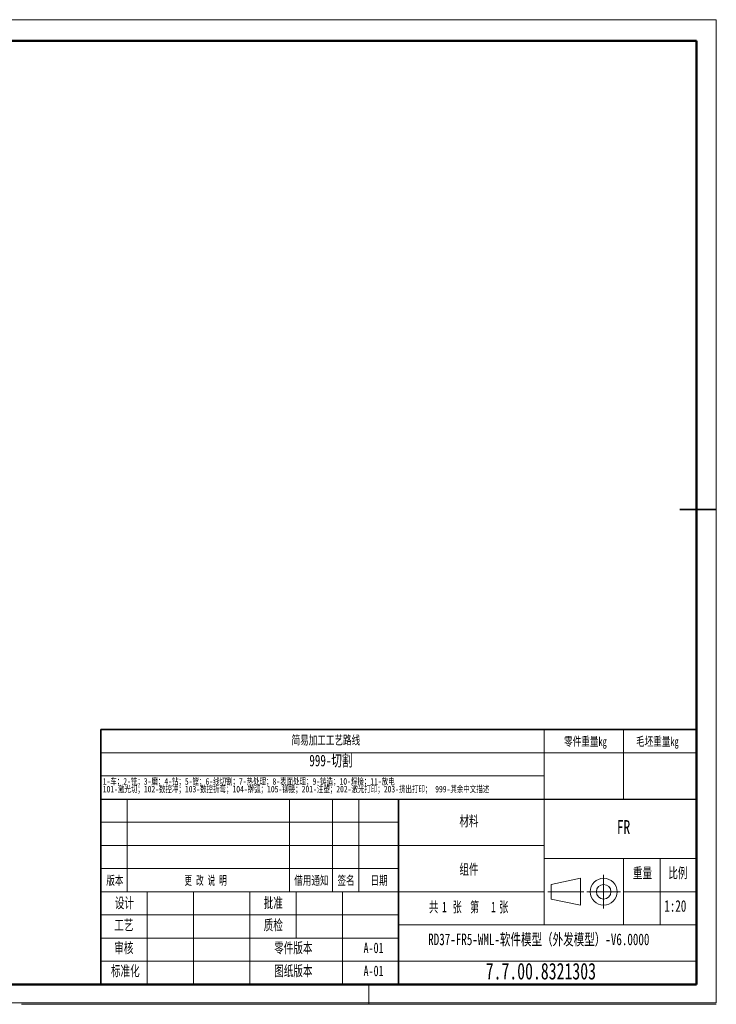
# Model space of a CAD drawing. Header units: millimetres. Extents: x 0 to 420, y 0 to 297.
# Tile 13 of 13: x 209 to 420, y 0 to 297. Entities that reach past the tile are written whole.
import ezdxf

# ---------------------------------------------------------------- set-up
doc = ezdxf.new("R2010")
doc.units = ezdxf.units.MM
doc.linetypes.add('CENTERX2', pattern=[20.32, 12.7, -2.54, 2.54, -2.54])
doc.layers.get('0').update_dxf_attribs({"lineweight": 18})
doc.layers.add('文字层', color=7, linetype='Continuous', lineweight=25)
doc.layers.add('细线层', color=7, linetype='Continuous', lineweight=25)
doc.styles.add('SLDTEXTSTYLE0', font='txt', dxfattribs={"width": 0.7})
doc.styles.add('SLDTEXTSTYLE1', font='txt', dxfattribs={"width": 0.614286})
doc.styles.add('SLDTEXTSTYLE2', font='txt', dxfattribs={"width": 0.7})
doc.styles.add('SLDTEXTSTYLE3', font='txt', dxfattribs={"width": 0.6})

# ---------------------------------------------------------------- blocks, each defined once
blk = doc.blocks.new('SW_NOTE_0')
at = {"color": 0, "linetype": 'Continuous', "lineweight": 0, "attachment_point": 2}
for s, insert, char_height, width, style in [('共', (2.18, 4.09), 3.17, 5.8604, 'SLDTEXTSTYLE0'), ('1', (5.42, 4.09), 3.17, 1.8128, 'SLDTEXTSTYLE2'), ('张  第', (11.91, 4.09), 3.175, 15.6444, 'SLDTEXTSTYLE3'), ('1', (20.24, 4.09), 3.17, 1.8128, 'SLDTEXTSTYLE2'), ('张', (23.35, 4.09), 3.17, 5.6866, 'SLDTEXTSTYLE0')]:
    blk.add_mtext(s, dxfattribs=dict(at, insert=insert, char_height=char_height, width=width, style=style))
blk = doc.blocks.new('SW_NOTE_1')
at = {"color": 0, "linetype": 'Continuous', "lineweight": 0, "char_height": 2, "attachment_point": 1, "style": 'SLDTEXTSTYLE0'}
for s, insert, width in [('1-车；2-铣；3-磨；4-钻；5-镗；6-线切割；7-热处理；8-表面处理；9-铸造；10-焊接；11-放电', (0, 2.58), 171.5039), ('101-激光切；102-数控冲；103-数控折弯；104-擀弧；105-铆接；201-注塑；202-激光打印；203-挤出打印； 999-其余中文描述', (0, 0.25), 225.6425)]:
    blk.add_mtext(s, dxfattribs=dict(at, insert=insert, width=width))

msp = doc.modelspace()

# ---------------------------------------------------------------- linework, layer by layer
at = {"color": 7, "linetype": 'Continuous', "lineweight": 18}
for p, q in [((-0.0005, 297.3966), (419.993, 297.3966)), ((419.993, 297.3966), (419.993, 0.3966)), ((367.9959, 75.9894), (367.9959, 82.9894)), ((391.9959, 75.9894), (391.9959, 82.9894)), ((233.9959, 75.9894), (413.9959, 75.9894)), ((367.9959, 61.9894), (367.9959, 75.9894)), ((391.9959, 61.9894), (391.9959, 75.9894)), ((367.9959, 68.9894), (233.9959, 68.9894)), ((241.9959, 33.9894), (241.9959, 61.9894)), ((290.9959, 33.9894), (290.9959, 61.9894)), ((303.9959, 33.9894), (303.9959, 61.9894)), ((311.9959, 33.9894), (311.9959, 61.9894)), ((367.9959, 61.9894), (367.9959, 23.9894)), ((323.9959, 54.9894), (233.9959, 54.9894)), ((323.9959, 47.9894), (233.9959, 47.9894)), ((323.9959, 47.9894), (367.9959, 47.9894)), ((413.9959, 43.9894), (367.9959, 43.9894)), ((391.9959, 43.9894), (391.9959, 23.9894)), ((402.9959, 43.9894), (402.9959, 23.9894)), ((323.9959, 40.9894), (233.9959, 40.9894)), ((370.12, 36.1982), (378.9507, 38.054)), ((370.12, 36.1982), (370.12, 31.7807)), ((378.9507, 38.054), (378.9507, 29.9249)), ((367.9959, 33.9894), (233.9959, 33.9894)), ((247.9959, 5.9894), (247.9959, 33.9894)), ((261.9959, 5.9894), (261.9959, 33.9894)), ((278.9959, 5.9894), (278.9959, 33.9894)), ((292.9959, 19.9894), (292.9959, 33.9894)), ((306.9959, 5.9894), (306.9959, 33.9894)), ((391.9959, 33.9894), (413.9959, 33.9894)), ((370.12, 31.7807), (378.9507, 29.9249)), ((323.9959, 26.9894), (233.9959, 26.9894)), ((367.9959, 23.9894), (323.9959, 23.9894)), ((413.9959, 23.9894), (367.9959, 23.9894)), ((323.9959, 19.9894), (233.9959, 19.9894)), ((323.9959, 12.9894), (233.9959, 12.9894)), ((314.9959, 5.9894), (314.9959, -0.0106)), ((-0.0005, 0.3966), (419.993, 0.3966)), ((209.9959, -0.0106), (419.9959, -0.0106))]:
    msp.add_line(p, q, dxfattribs=at)
at = {"color": 7, "linetype": 'Continuous', "lineweight": 50}
for p, q in [((23.9959, 290.9894), (413.9959, 290.9894)), ((413.9959, 5.9894), (413.9959, 290.9894)), ((23.9959, 5.9894), (413.9959, 5.9894)), ((233.9959, 5.9894), (413.9959, 5.9894))]:
    msp.add_line(p, q, dxfattribs=at)
at = {"color": 7, "linetype": 'Continuous', "lineweight": 35}
for p, q in [((408.9959, 149.4894), (419.9959, 149.4894)), ((233.9959, 61.9894), (233.9959, 82.9894)), ((233.9959, 82.9894), (413.9959, 82.9894)), ((233.9959, 61.9894), (233.9959, 5.9894)), ((323.9959, 61.9894), (323.9959, 5.9894)), ((413.9959, 61.9894), (413.9959, 5.9894)), ((413.9959, 5.9894), (233.9959, 5.9894))]:
    msp.add_line(p, q, dxfattribs=at)
at = {"color": 7, "linetype": 'Continuous', "lineweight": 25}
msp.add_line((233.9959, 61.9894), (413.9959, 61.9894), dxfattribs=at)
at = {"color": 7, "linetype": 'CENTERX2', "lineweight": 18}
for p, q in [((385.9534, 28.9249), (385.9534, 39.054)), ((369.12, 33.9894), (379.9507, 33.9894)), ((380.8888, 33.9894), (391.0179, 33.9894))]:
    msp.add_line(p, q, dxfattribs=at)
at = {"color": 7, "linetype": 'Continuous', "lineweight": 18}
for radius in [4.0645, 2.2088]:
    msp.add_circle((385.9534, 33.9894), radius, dxfattribs=at)
at = {"layer": '细线层', "color": 7, "lineweight": 18}
msp.add_line((323.9959, 12.9894), (413.9959, 12.9894), dxfattribs=at)

# ---------------------------------------------------------------- block references
at = {"color": 7, "linetype": 'Continuous', "lineweight": 0}
for name, p in [('SW_NOTE_1', (234.6133, 65.7451)), ('SW_NOTE_0', (332.4181, 26.8798))]:
    msp.add_blockref(name, p, dxfattribs=at)

# ---------------------------------------------------------------- texts
at = {"color": 7, "linetype": 'Continuous', "lineweight": 0, "attachment_point": 2}
for s, insert, char_height, width, style in [('简易加工工艺路线', (302.025, 81.1045), 2.64583, 41.697742, 'SLDTEXTSTYLE0'), ('零件重量kg', (380.4551, 80.7067), 2.64583, 26.094716, 'SLDTEXTSTYLE0'), ('毛坯重量kg', (402.1913, 80.7067), 2.64583, 26.094716, 'SLDTEXTSTYLE0'), ('材料', (345.2504, 56.9595), 3.175, 12.242374, 'SLDTEXTSTYLE0'), ('FR', (391.9688, 55.6308), 4.23333, 8.111918, 'SLDTEXTSTYLE2'), ('组件', (345.2504, 42.3568), 3.175, 12.118212, 'SLDTEXTSTYLE0'), ('重量', (397.696, 41.2708), 3.175, 12.192709, 'SLDTEXTSTYLE0'), ('比例', (408.3967, 41.2708), 3.175, 11.249078, 'SLDTEXTSTYLE0'), ('版本', (238.2514, 38.7168), 2.64583, 10.119204, 'SLDTEXTSTYLE0'), ('更 改 说 明', (265.677, 38.7168), 2.64583, 24.824378, 'SLDTEXTSTYLE1'), ('借用通知', (297.6411, 38.7168), 2.64583, 20.569507, 'SLDTEXTSTYLE0'), ('签名', (308.1062, 38.7168), 2.64583, 9.705331, 'SLDTEXTSTYLE0'), ('日期', (318.1062, 38.7168), 2.64583, 9.125908, 'SLDTEXTSTYLE0'), ('设计', (241.1282, 32.2181), 3.175, 12.09338, 'SLDTEXTSTYLE0'), ('批准', (286.1282, 32.2181), 3.175, 12.192709, 'SLDTEXTSTYLE0'), ('1:20', (407.6064, 31.4485), 3.5, 12.865922, 'SLDTEXTSTYLE2'), ('工艺', (240.9685, 25.5203), 3.175, 11.99405, 'SLDTEXTSTYLE0'), ('质检', (286.1282, 25.5203), 3.175, 12.167877, 'SLDTEXTSTYLE0'), ('RD37-FR5-WML-软件模型（外发模型）-V6.0000', (366.3592, 21.3592), 3.5, 240.910118, 'SLDTEXTSTYLE0'), ('审核', (240.9685, 18.6344), 3.175, 11.770559, 'SLDTEXTSTYLE0'), ('零件版本', (292.1854, 18.6344), 3.175, 24.857235, 'SLDTEXTSTYLE0'), ('A-01', (316.4287, 18.6344), 3.175, 12.018883, 'SLDTEXTSTYLE2'), ('标准化', (241.4127, 11.6837), 3.175, 18.524972, 'SLDTEXTSTYLE0'), ('图纸版本', (292.1854, 11.6837), 3.175, 24.261257, 'SLDTEXTSTYLE0'), ('7.7.00.8321303', (366.9726, 12.5016), 5, 68.826816, 'SLDTEXTSTYLE2'), ('A-01', (316.4287, 11.6837), 3.175, 12.018883, 'SLDTEXTSTYLE2')]:
    msp.add_mtext(s, dxfattribs=dict(at, insert=insert, char_height=char_height, width=width, style=style))
at = {"layer": '文字层', "color": 1, "insert": (297.0215, 75.3777), "char_height": 3.5, "width": 27.210056, "attachment_point": 1, "style": 'SLDTEXTSTYLE0'}
msp.add_mtext('999-切割', dxfattribs=at)

doc.saveas('drawing.dxf')
